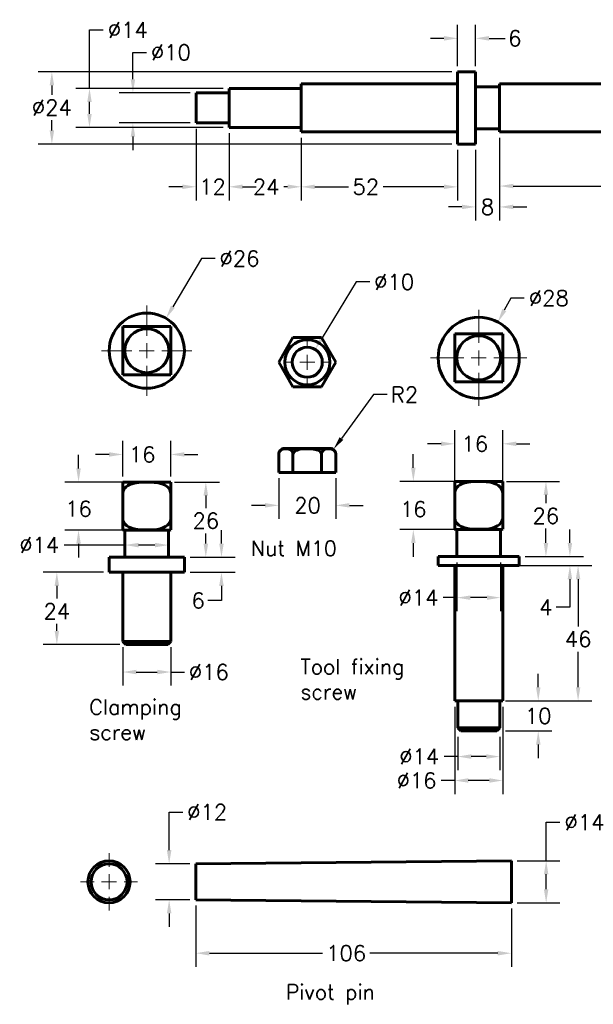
# Model space of a CAD drawing. Header units: inches. Extents: x 66 to 242, y 29 to 193.
# Tile 1 of 2: x 66 to 161, y 29 to 193. Entities that reach past the tile are written whole.
import ezdxf

# ---------------------------------------------------------------- set-up
doc = ezdxf.new("R2010")
doc.units = ezdxf.units.IN
doc.header["$LTSCALE"] = 0.75
doc.linetypes.add('CENTER', pattern=[2, 1.25, -0.25, 0.25, -0.25])
doc.linetypes.add('CENTERX2', pattern=[20.32, 12.7, -2.54, 2.54, -2.54])
for name, color, linetype, lineweight in [('CEN', 7, 'CENTER', 15), ('DIM', 7, 'Continuous', 15), ('OBJ', 7, 'Continuous', 60)]:
    doc.layers.add(name, color=color, linetype=linetype, lineweight=lineweight)
doc.styles.add('ROMANS', font='romans.shx')
doc.styles.get("Standard").update_dxf_attribs({"font": 'romans.shx'})
doc.dimstyles.new('DIM2', dxfattribs={"dimscale": 0, "dimtxt": 0.08, "dimasz": 0.07, "dimexe": 0.07, "dimexo": 0.03, "dimgap": 0.025, "dimtad": 0, "dimtih": 1, "dimtoh": 1, "dimdec": 0, "dimzin": 0, "dimdsep": 46, "dimtxsty": 'ROMANS', "dimcen": 0, "dimadec": 0, "dimazin": 0, "dimtfac": 1, "dimtdec": 0, "dimtofl": 0, "dimtmove": 0, "dimatfit": 3, "dimfxl": 0, "dimtolj": 1, "dimtzin": 0, "dimarcsym": 0})
doc.dimstyles.new('DIM2$3', dxfattribs={"dimscale": 0, "dimtxt": 0.08, "dimasz": 0.07, "dimexe": 0.07, "dimexo": 0.03, "dimgap": 0.025, "dimtad": 0, "dimtih": 1, "dimtoh": 1, "dimdec": 0, "dimzin": 0, "dimdsep": 46, "dimtxsty": 'ROMANS', "dimcen": 0, "dimadec": 0, "dimazin": 0, "dimtfac": 1, "dimtdec": 0, "dimtofl": 0, "dimtmove": 0, "dimatfit": 3, "dimfxl": 0, "dimtolj": 1, "dimtzin": 0, "dimarcsym": 0})
doc.dimstyles.new('DIM2$4', dxfattribs={"dimscale": 0, "dimtxt": 0.08, "dimasz": 0.07, "dimexe": 0.07, "dimexo": 0.03, "dimgap": 0.025, "dimtad": 0, "dimtih": 1, "dimtoh": 1, "dimdec": 0, "dimzin": 0, "dimdsep": 46, "dimtxsty": 'ROMANS', "dimcen": 0, "dimadec": 0, "dimazin": 0, "dimtfac": 1, "dimtdec": 0, "dimtofl": 0, "dimtmove": 0, "dimatfit": 3, "dimfxl": 0, "dimtolj": 1, "dimtzin": 0, "dimarcsym": 0})

# ---------------------------------------------------------------- blocks, each defined once
blk = doc.blocks.new('SW_CENTERMARK5')
at = {"color": 7, "linetype": 'CENTERX2'}
for p, q in [((46.36, 135.9), (46.36, 137.15)), ((43.86, 133.4), (42.61, 133.4)), ((48.86, 133.4), (50.11, 133.4)), ((46.36, 130.9), (46.36, 129.65))]:
    blk.add_line(p, q, dxfattribs=at)
at = {"color": 7, "linetype": 'Continuous'}
for q in [(46.36, 134.65), (45.11, 133.4), (46.36, 132.15), (47.61, 133.4)]:
    blk.add_line((46.36, 133.4), q, dxfattribs=at)
blk = doc.blocks.new('SW_CENTERMARK3')
at = {"color": 7, "linetype": 'CENTERX2'}
for p, q in [((93.06, 138.28), (93.06, 140.53)), ((90.56, 135.78), (88.31, 135.78)), ((95.56, 135.78), (97.81, 135.78)), ((93.06, 133.28), (93.06, 131.03))]:
    blk.add_line(p, q, dxfattribs=at)
at = {"color": 7, "linetype": 'Continuous'}
for q in [(93.06, 137.03), (91.81, 135.78), (93.06, 134.53), (94.31, 135.78)]:
    blk.add_line((93.06, 135.78), q, dxfattribs=at)
blk = doc.blocks.new('SW_CENTERMARK1')
at = {"color": 7, "linetype": 'CENTERX2'}
for p, q in [((69.53, 137.11), (69.53, 142.61)), ((67.03, 134.61), (61.53, 134.61)), ((72.03, 134.61), (77.53, 134.61)), ((69.53, 132.11), (69.53, 126.61))]:
    blk.add_line(p, q, dxfattribs=at)
at = {"color": 7, "linetype": 'Continuous'}
for q in [(69.53, 135.86), (68.28, 134.61), (69.53, 133.36), (70.78, 134.61)]:
    blk.add_line((69.53, 134.61), q, dxfattribs=at)
blk = doc.blocks.new('SW_CENTERMARK0')
at = {"color": 7, "linetype": 'CENTERX2'}
for p, q in [((23.25, 137.11), (23.25, 142.11)), ((20.75, 134.61), (15.75, 134.61)), ((25.75, 134.61), (30.75, 134.61)), ((23.25, 132.11), (23.25, 127.11))]:
    blk.add_line(p, q, dxfattribs=at)
at = {"color": 7, "linetype": 'Continuous'}
for q in [(23.25, 135.86), (22, 134.61), (23.25, 133.36), (24.5, 134.61)]:
    blk.add_line((23.25, 134.61), q, dxfattribs=at)
blk = doc.blocks.new('*D13')
at = {"layer": 'DEFPOINTS', "color": 0}
for p in [(82.76, 89.64), (90.76, 89.64), (90.76, 84.55)]:
    blk.add_point(p, dxfattribs=at)
at = {"layer": 'DIM', "color": 0, "lineweight": -2}
for p, q in [((82.76, 88.67), (82.76, 82.29)), ((90.76, 88.67), (90.76, 82.29)), ((85.02, 84.55), (88.5, 84.55)), ((90.76, 84.55), (93.02, 84.55))]:
    blk.add_line(p, q, dxfattribs=at)
at = {"layer": 'DIM', "color": 0}
for points in [[(85.02, 84.93), (85.02, 84.18), (82.76, 84.55)], [(88.5, 84.93), (88.5, 84.18), (90.76, 84.55)]]:
    blk.add_solid(points, dxfattribs=at)
at = {"layer": 'DIM', "color": 0, "insert": (97.08, 84.55), "char_height": 2.582, "attachment_point": 5, "style": 'ROMANS'}
blk.add_mtext('\\A1;%%c16', dxfattribs=at)
blk = doc.blocks.new('*D14')
at = {"layer": 'DEFPOINTS', "color": 0}
for p in [(90.38, 105.66), (83.13, 103.64), (90.38, 103.64)]:
    blk.add_point(p, dxfattribs=at)
at = {"layer": 'DIM', "color": 0, "lineweight": -2}
for p, q in [((83.13, 104.61), (83.13, 107.92)), ((90.38, 104.61), (90.38, 107.92)), ((83.13, 105.66), (73, 105.66)), ((88.12, 105.66), (85.39, 105.66))]:
    blk.add_line(p, q, dxfattribs=at)
at = {"layer": 'DIM', "color": 0}
for points in [[(85.39, 106.03), (85.39, 105.28), (83.13, 105.66)], [(88.12, 106.03), (88.12, 105.28), (90.38, 105.66)]]:
    blk.add_solid(points, dxfattribs=at)
at = {"layer": 'DIM', "color": 0, "insert": (68.88, 105.66), "char_height": 2.582, "attachment_point": 5, "style": 'ROMANS'}
blk.add_mtext('\\A1;%%c14', dxfattribs=at)
blk = doc.blocks.new('*D15')
at = {"layer": 'DEFPOINTS', "color": 0}
for p in [(90.41, 116.14), (96.58, 116.14), (93.01, 103.64)]:
    blk.add_point(p, dxfattribs=at)
at = {"layer": 'DIM', "color": 0, "lineweight": -2}
for p, q in [((91.38, 116.14), (98.84, 116.14)), ((96.58, 113.88), (96.58, 111.8)), ((96.58, 105.9), (96.58, 107.61)), ((93.97, 103.64), (98.84, 103.64))]:
    blk.add_line(p, q, dxfattribs=at)
at = {"layer": 'DIM', "color": 0}
for points in [[(96.2, 113.88), (96.96, 113.88), (96.58, 116.14)], [(96.2, 105.9), (96.96, 105.9), (96.58, 103.64)]]:
    blk.add_solid(points, dxfattribs=at)
at = {"layer": 'DIM', "color": 0, "insert": (96.58, 109.7), "char_height": 2.582, "attachment_point": 5, "style": 'ROMANS'}
blk.add_mtext('\\A1;26', dxfattribs=at)
blk = doc.blocks.new('*D16')
at = {"layer": 'DEFPOINTS', "color": 0}
for p in [(93.01, 103.64), (93.01, 101.14), (99.18, 101.14)]:
    blk.add_point(p, dxfattribs=at)
at = {"layer": 'DIM', "color": 0, "lineweight": -2}
for p, q in [((99.18, 105.9), (99.18, 108.16)), ((93.97, 103.64), (101.44, 103.64)), ((93.97, 101.14), (101.44, 101.14)), ((99.18, 98.88), (99.18, 96.45)), ((99.18, 96.45), (96.93, 96.45))]:
    blk.add_line(p, q, dxfattribs=at)
at = {"layer": 'DIM', "color": 0}
for points in [[(98.81, 105.9), (99.56, 105.9), (99.18, 103.64)], [(98.81, 98.88), (99.56, 98.88), (99.18, 101.14)]]:
    blk.add_solid(points, dxfattribs=at)
at = {"layer": 'DIM', "color": 0, "insert": (95.32, 96.45), "char_height": 2.582, "attachment_point": 5, "style": 'ROMANS'}
blk.add_mtext('\\A1;6', dxfattribs=at)
blk = doc.blocks.new('*D17')
at = {"layer": 'DEFPOINTS', "color": 0}
for p in [(80.51, 101.14), (71.8, 89.14), (83.26, 89.14)]:
    blk.add_point(p, dxfattribs=at)
at = {"layer": 'DIM', "color": 0, "lineweight": -2}
for p, q in [((79.54, 101.14), (69.54, 101.14)), ((71.8, 98.88), (71.8, 96.75)), ((71.8, 91.4), (71.8, 92.55)), ((82.29, 89.14), (69.54, 89.14))]:
    blk.add_line(p, q, dxfattribs=at)
at = {"layer": 'DIM', "color": 0}
for points in [[(71.42, 98.88), (72.17, 98.88), (71.8, 101.14)], [(71.42, 91.4), (72.17, 91.4), (71.8, 89.14)]]:
    blk.add_solid(points, dxfattribs=at)
at = {"layer": 'DIM', "color": 0, "insert": (71.8, 94.65), "char_height": 2.582, "attachment_point": 5, "style": 'ROMANS'}
blk.add_mtext('\\A1;24', dxfattribs=at)
blk = doc.blocks.new('*D18')
at = {"layer": 'DEFPOINTS', "color": 0}
for p in [(75.41, 116.14), (90.76, 116.14), (90.76, 108.14)]:
    blk.add_point(p, dxfattribs=at)
at = {"layer": 'DIM', "color": 0, "lineweight": -2}
for p, q in [((75.41, 118.4), (75.41, 120.66)), ((89.79, 116.14), (73.15, 116.14)), ((89.79, 108.14), (73.15, 108.14)), ((75.41, 105.88), (75.41, 103.62))]:
    blk.add_line(p, q, dxfattribs=at)
at = {"layer": 'DIM', "color": 0}
for points in [[(75.03, 118.4), (75.78, 118.4), (75.41, 116.14)], [(75.03, 105.88), (75.78, 105.88), (75.41, 108.14)]]:
    blk.add_solid(points, dxfattribs=at)
at = {"layer": 'DIM', "color": 0, "insert": (75.41, 111.69), "char_height": 2.582, "attachment_point": 5, "style": 'ROMANS'}
blk.add_mtext('\\A1;16', dxfattribs=at)
blk = doc.blocks.new('*D19')
at = {"layer": 'DEFPOINTS', "color": 0}
for p in [(90.76, 120.72), (82.76, 116.11), (90.76, 116.11)]:
    blk.add_point(p, dxfattribs=at)
at = {"layer": 'DIM', "color": 0, "lineweight": -2}
for p, q in [((82.76, 117.08), (82.76, 122.98)), ((90.76, 117.08), (90.76, 122.98)), ((80.5, 120.72), (78.24, 120.72)), ((93.02, 120.72), (95.27, 120.72))]:
    blk.add_line(p, q, dxfattribs=at)
at = {"layer": 'DIM', "color": 0}
for points in [[(80.5, 121.1), (80.5, 120.35), (82.76, 120.72)], [(93.02, 121.1), (93.02, 120.35), (90.76, 120.72)]]:
    blk.add_solid(points, dxfattribs=at)
at = {"layer": 'DIM', "color": 0, "insert": (86, 120.72), "char_height": 2.582, "attachment_point": 5, "style": 'ROMANS'}
blk.add_mtext('\\A1;16', dxfattribs=at)
blk = doc.blocks.new('*D29')
at = {"layer": 'DEFPOINTS', "color": 0}
for p in [(117.8, 121.55), (117.21, 120.74)]:
    blk.add_point(p, dxfattribs=at)
at = {"layer": 'DIM', "color": 0, "lineweight": -2}
for p, q in [((124.48, 130.67), (119.13, 123.37)), ((126.74, 130.67), (124.48, 130.67))]:
    blk.add_line(p, q, dxfattribs=at)
at = {"layer": 'DIM', "color": 0}
blk.add_solid([(118.83, 123.59), (119.44, 123.15), (117.8, 121.55)], dxfattribs=at)
at = {"layer": 'DIM', "color": 0, "insert": (129.64, 130.67), "char_height": 2.582, "attachment_point": 5, "style": 'ROMANS'}
blk.add_mtext('\\A1;R2', dxfattribs=at)
blk = doc.blocks.new('*D30')
at = {"layer": 'DEFPOINTS', "color": 0}
for p in [(108.71, 117.74), (118.21, 117.74), (108.71, 112.26)]:
    blk.add_point(p, dxfattribs=at)
at = {"layer": 'DIM', "color": 0, "lineweight": -2}
for p, q in [((108.71, 116.77), (108.71, 110)), ((118.21, 116.77), (118.21, 110)), ((106.45, 112.26), (104.19, 112.26)), ((120.47, 112.26), (122.73, 112.26))]:
    blk.add_line(p, q, dxfattribs=at)
at = {"layer": 'DIM', "color": 0}
for points in [[(106.45, 112.64), (106.45, 111.89), (108.71, 112.26)], [(120.47, 112.64), (120.47, 111.89), (118.21, 112.26)]]:
    blk.add_solid(points, dxfattribs=at)
at = {"layer": 'DIM', "color": 0, "insert": (113.52, 112.26), "char_height": 2.582, "attachment_point": 5, "style": 'ROMANS'}
blk.add_mtext('\\A1;20', dxfattribs=at)
blk = doc.blocks.new('*D31')
at = {"layer": 'DEFPOINTS', "color": 0}
for p in [(90.48, 52.68), (94.91, 52.68), (94.91, 46.68)]:
    blk.add_point(p, dxfattribs=at)
at = {"layer": 'DIM', "color": 0, "lineweight": -2}
for p, q in [((90.48, 54.94), (90.48, 61.27)), ((90.48, 61.27), (92.74, 61.27)), ((93.94, 52.68), (88.22, 52.68)), ((93.94, 46.68), (88.22, 46.68)), ((90.48, 44.43), (90.48, 42.17))]:
    blk.add_line(p, q, dxfattribs=at)
at = {"layer": 'DIM', "color": 0}
for points in [[(90.1, 54.94), (90.86, 54.94), (90.48, 52.68)], [(90.1, 44.43), (90.86, 44.43), (90.48, 46.68)]]:
    blk.add_solid(points, dxfattribs=at)
at = {"layer": 'DIM', "color": 0, "insert": (96.8, 61.27), "char_height": 2.582, "attachment_point": 5, "style": 'ROMANS'}
blk.add_mtext('\\A1;%%c12', dxfattribs=at)
blk = doc.blocks.new('*D32')
at = {"layer": 'DEFPOINTS', "color": 0}
for p in [(147.41, 53.18), (153.2, 53.18), (147.41, 46.18)]:
    blk.add_point(p, dxfattribs=at)
at = {"layer": 'DIM', "color": 0, "lineweight": -2}
for p, q in [((153.2, 53.18), (153.2, 59.57)), ((153.2, 59.57), (155.45, 59.57)), ((148.38, 53.18), (155.45, 53.18)), ((153.2, 48.44), (153.2, 50.93)), ((148.38, 46.18), (155.45, 46.18))]:
    blk.add_line(p, q, dxfattribs=at)
at = {"layer": 'DIM', "color": 0}
for points in [[(152.82, 50.93), (153.57, 50.93), (153.2, 53.18)], [(152.82, 48.44), (153.57, 48.44), (153.2, 46.18)]]:
    blk.add_solid(points, dxfattribs=at)
at = {"layer": 'DIM', "color": 0, "insert": (159.58, 59.57), "char_height": 2.582, "attachment_point": 5, "style": 'ROMANS'}
blk.add_mtext('\\A1;%%c14', dxfattribs=at)
blk = doc.blocks.new('*D33')
at = {"layer": 'DEFPOINTS', "color": 0}
for p in [(94.91, 46.68), (147.41, 46.18), (147.41, 37.81)]:
    blk.add_point(p, dxfattribs=at)
at = {"layer": 'DIM', "color": 0, "lineweight": -2}
for p, q in [((94.91, 45.72), (94.91, 35.55)), ((147.41, 45.22), (147.41, 35.55)), ((97.17, 37.81), (115.98, 37.81)), ((145.15, 37.81), (123.86, 37.81))]:
    blk.add_line(p, q, dxfattribs=at)
at = {"layer": 'DIM', "color": 0}
for points in [[(97.17, 38.18), (97.17, 37.43), (94.91, 37.81)], [(145.15, 38.18), (145.15, 37.43), (147.41, 37.81)]]:
    blk.add_solid(points, dxfattribs=at)
at = {"layer": 'DIM', "color": 0, "insert": (119.92, 37.81), "char_height": 2.582, "attachment_point": 5, "style": 'ROMANS'}
blk.add_mtext('\\A1;106', dxfattribs=at)
blk = doc.blocks.new('*D34')
at = {"layer": 'DEFPOINTS', "color": 0}
for p in [(77.23, 181.58), (100.45, 181.58), (100.45, 175.08)]:
    blk.add_point(p, dxfattribs=at)
at = {"layer": 'DIM', "color": 0, "lineweight": -2}
for p, q in [((77.23, 181.58), (77.23, 191.3)), ((77.23, 191.3), (79.49, 191.3)), ((99.48, 181.58), (74.97, 181.58)), ((77.23, 177.34), (77.23, 179.33)), ((99.48, 175.08), (74.97, 175.08))]:
    blk.add_line(p, q, dxfattribs=at)
at = {"layer": 'DIM', "color": 0}
for points in [[(76.85, 179.33), (77.6, 179.33), (77.23, 181.58)], [(76.85, 177.34), (77.6, 177.34), (77.23, 175.08)]]:
    blk.add_solid(points, dxfattribs=at)
at = {"layer": 'DIM', "color": 0, "insert": (83.61, 191.3), "char_height": 2.582, "attachment_point": 5, "style": 'ROMANS'}
blk.add_mtext('\\A1;%%c14', dxfattribs=at)
blk = doc.blocks.new('*D35')
at = {"layer": 'DEFPOINTS', "color": 0}
for p in [(84.45, 180.83), (94.95, 180.83), (94.95, 175.83)]:
    blk.add_point(p, dxfattribs=at)
at = {"layer": 'DIM', "color": 0, "lineweight": -2}
for p, q in [((84.45, 183.09), (84.45, 187.56)), ((84.45, 187.56), (86.71, 187.56)), ((93.98, 180.83), (82.19, 180.83)), ((93.98, 175.83), (82.19, 175.83)), ((84.45, 173.58), (84.45, 171.32))]:
    blk.add_line(p, q, dxfattribs=at)
at = {"layer": 'DIM', "color": 0}
for points in [[(84.08, 183.09), (84.83, 183.09), (84.45, 180.83)], [(84.08, 173.58), (84.83, 173.58), (84.45, 175.83)]]:
    blk.add_solid(points, dxfattribs=at)
at = {"layer": 'DIM', "color": 0, "insert": (90.78, 187.56), "char_height": 2.582, "attachment_point": 5, "style": 'ROMANS'}
blk.add_mtext('\\A1;%%c10', dxfattribs=at)
blk = doc.blocks.new('*D36')
at = {"layer": 'DEFPOINTS', "color": 0}
for p in [(70.97, 184.33), (138.45, 184.33), (138.45, 172.33)]:
    blk.add_point(p, dxfattribs=at)
at = {"layer": 'DIM', "color": 0, "lineweight": -2}
for p, q in [((137.48, 184.33), (68.71, 184.33)), ((70.97, 182.08), (70.97, 180.48)), ((70.97, 174.59), (70.97, 176.29)), ((137.48, 172.33), (68.71, 172.33))]:
    blk.add_line(p, q, dxfattribs=at)
at = {"layer": 'DIM', "color": 0}
for points in [[(70.6, 182.08), (71.35, 182.08), (70.97, 184.33)], [(70.6, 174.59), (71.35, 174.59), (70.97, 172.33)]]:
    blk.add_solid(points, dxfattribs=at)
at = {"layer": 'DIM', "color": 0, "insert": (70.97, 178.39), "char_height": 2.582, "attachment_point": 5, "style": 'ROMANS'}
blk.add_mtext('\\A1;%%c24', dxfattribs=at)
blk = doc.blocks.new('*D39')
at = {"layer": 'DEFPOINTS', "color": 0}
for p in [(145.45, 174.33), (141.45, 172.33), (145.45, 161.87)]:
    blk.add_point(p, dxfattribs=at)
at = {"layer": 'DIM', "color": 0, "lineweight": -2}
for p, q in [((145.45, 173.37), (145.45, 159.61)), ((141.45, 171.37), (141.45, 159.61)), ((139.19, 161.87), (136.93, 161.87)), ((147.71, 161.87), (149.96, 161.87))]:
    blk.add_line(p, q, dxfattribs=at)
at = {"layer": 'DIM', "color": 0}
for points in [[(139.19, 162.25), (139.19, 161.5), (141.45, 161.87)], [(147.71, 162.25), (147.71, 161.5), (145.45, 161.87)]]:
    blk.add_solid(points, dxfattribs=at)
at = {"layer": 'DIM', "color": 0, "insert": (143.45, 161.87), "char_height": 2.582, "attachment_point": 5, "style": 'ROMANS'}
blk.add_mtext('\\A1;8', dxfattribs=at)
blk = doc.blocks.new('*D41')
at = {"layer": 'DEFPOINTS', "color": 0}
for p in [(145.45, 174.33), (215.45, 174.33), (215.45, 165.34)]:
    blk.add_point(p, dxfattribs=at)
at = {"layer": 'DIM', "color": 0, "lineweight": -2}
for p, q in [((145.45, 173.37), (145.45, 163.08)), ((215.45, 173.37), (215.45, 163.08)), ((147.71, 165.34), (172.93, 165.34)), ((213.19, 165.34), (180.82, 165.34))]:
    blk.add_line(p, q, dxfattribs=at)
at = {"layer": 'DIM', "color": 0}
for points in [[(147.71, 165.72), (147.71, 164.97), (145.45, 165.34)], [(213.19, 165.72), (213.19, 164.97), (215.45, 165.34)]]:
    blk.add_solid(points, dxfattribs=at)
at = {"layer": 'DIM', "color": 0, "insert": (176.87, 165.34), "char_height": 2.582, "attachment_point": 5, "style": 'ROMANS'}
blk.add_mtext('\\A1;140', dxfattribs=at)
blk = doc.blocks.new('*D42')
at = {"layer": 'DEFPOINTS', "color": 0}
for p in [(141.45, 189.9), (138.45, 184.33), (141.45, 184.33)]:
    blk.add_point(p, dxfattribs=at)
at = {"layer": 'DIM', "color": 0, "lineweight": -2}
for p, q in [((138.45, 185.3), (138.45, 192.16)), ((141.45, 185.3), (141.45, 192.16)), ((136.19, 189.9), (133.93, 189.9)), ((143.71, 189.9), (146.39, 189.9))]:
    blk.add_line(p, q, dxfattribs=at)
at = {"layer": 'DIM', "color": 0}
for points in [[(136.19, 190.28), (136.19, 189.52), (138.45, 189.9)], [(143.71, 190.28), (143.71, 189.52), (141.45, 189.9)]]:
    blk.add_solid(points, dxfattribs=at)
at = {"layer": 'DIM', "color": 0, "insert": (148, 189.9), "char_height": 2.582, "attachment_point": 5, "style": 'ROMANS'}
blk.add_mtext('\\A1;6', dxfattribs=at)
blk = doc.blocks.new('*D43')
at = {"layer": 'DEFPOINTS', "color": 0}
for p in [(112.45, 174.33), (138.45, 172.33), (138.45, 165.21)]:
    blk.add_point(p, dxfattribs=at)
at = {"layer": 'DIM', "color": 0, "lineweight": -2}
for p, q in [((112.45, 173.37), (112.45, 162.96)), ((138.45, 171.37), (138.45, 162.96)), ((114.71, 165.21), (120.29, 165.21)), ((136.19, 165.21), (126.08, 165.21))]:
    blk.add_line(p, q, dxfattribs=at)
at = {"layer": 'DIM', "color": 0}
for points in [[(114.71, 165.59), (114.71, 164.84), (112.45, 165.21)], [(136.19, 165.59), (136.19, 164.84), (138.45, 165.21)]]:
    blk.add_solid(points, dxfattribs=at)
at = {"layer": 'DIM', "color": 0, "insert": (123.18, 165.21), "char_height": 2.582, "attachment_point": 5, "style": 'ROMANS'}
blk.add_mtext('\\A1;52', dxfattribs=at)
blk = doc.blocks.new('*D44')
at = {"layer": 'DEFPOINTS', "color": 0}
for p in [(100.45, 175.08), (112.45, 174.33), (112.45, 165.22)]:
    blk.add_point(p, dxfattribs=at)
at = {"layer": 'DIM', "color": 0, "lineweight": -2}
for p, q in [((100.45, 174.12), (100.45, 162.96)), ((112.45, 173.37), (112.45, 162.96)), ((102.71, 165.22), (103.66, 165.22)), ((110.19, 165.22), (109.58, 165.22))]:
    blk.add_line(p, q, dxfattribs=at)
at = {"layer": 'DIM', "color": 0}
for points in [[(102.71, 165.6), (102.71, 164.85), (100.45, 165.22)], [(110.19, 165.6), (110.19, 164.85), (112.45, 165.22)]]:
    blk.add_solid(points, dxfattribs=at)
at = {"layer": 'DIM', "color": 0, "insert": (106.62, 165.22), "char_height": 2.582, "attachment_point": 5, "style": 'ROMANS'}
blk.add_mtext('\\A1;24', dxfattribs=at)
blk = doc.blocks.new('*D45')
at = {"layer": 'DEFPOINTS', "color": 0}
for p in [(94.95, 175.83), (100.45, 175.08), (100.45, 165.22)]:
    blk.add_point(p, dxfattribs=at)
at = {"layer": 'DIM', "color": 0, "lineweight": -2}
for p, q in [((94.95, 174.87), (94.95, 162.96)), ((100.45, 174.12), (100.45, 162.96)), ((92.69, 165.22), (90.43, 165.22)), ((102.71, 165.22), (104.96, 165.22))]:
    blk.add_line(p, q, dxfattribs=at)
at = {"layer": 'DIM', "color": 0}
for points in [[(92.69, 165.6), (92.69, 164.85), (94.95, 165.22)], [(102.71, 165.6), (102.71, 164.85), (100.45, 165.22)]]:
    blk.add_solid(points, dxfattribs=at)
at = {"layer": 'DIM', "color": 0, "insert": (97.7, 165.22), "char_height": 2.582, "attachment_point": 5, "style": 'ROMANS'}
blk.add_mtext('\\A1;12', dxfattribs=at)
blk = doc.blocks.new('*D48')
at = {"layer": 'DEFPOINTS', "color": 0}
for p in [(138.48, 74.75), (145.48, 74.75), (145.48, 70.5)]:
    blk.add_point(p, dxfattribs=at)
at = {"layer": 'DIM', "color": 0, "lineweight": -2}
for p, q in [((138.48, 73.78), (138.48, 68.24)), ((145.48, 73.78), (145.48, 68.24)), ((138.48, 70.5), (136.22, 70.5)), ((143.22, 70.5), (140.74, 70.5))]:
    blk.add_line(p, q, dxfattribs=at)
at = {"layer": 'DIM', "color": 0}
for points in [[(140.74, 70.88), (140.74, 70.12), (138.48, 70.5)], [(143.22, 70.88), (143.22, 70.12), (145.48, 70.5)]]:
    blk.add_solid(points, dxfattribs=at)
at = {"layer": 'DIM', "color": 0, "insert": (132.09, 70.5), "char_height": 2.582, "attachment_point": 5, "style": 'ROMANS'}
blk.add_mtext('\\A1;%%c14', dxfattribs=at)
blk = doc.blocks.new('*D49')
at = {"layer": 'DEFPOINTS', "color": 0}
for p in [(145.48, 79.75), (145.48, 74.75), (151.88, 74.75)]:
    blk.add_point(p, dxfattribs=at)
at = {"layer": 'DIM', "color": 0, "lineweight": -2}
for p, q in [((151.88, 82.01), (151.88, 84.27)), ((146.45, 79.75), (154.14, 79.75)), ((146.45, 74.75), (154.14, 74.75)), ((151.88, 72.49), (151.88, 70.23))]:
    blk.add_line(p, q, dxfattribs=at)
at = {"layer": 'DIM', "color": 0}
for points in [[(151.51, 82.01), (152.26, 82.01), (151.88, 79.75)], [(151.51, 72.49), (152.26, 72.49), (151.88, 74.75)]]:
    blk.add_solid(points, dxfattribs=at)
at = {"layer": 'DIM', "color": 0, "insert": (151.88, 77.25), "char_height": 2.582, "attachment_point": 5, "style": 'ROMANS'}
blk.add_mtext('\\A1;10', dxfattribs=at)
blk = doc.blocks.new('*D50')
at = {"layer": 'DEFPOINTS', "color": 0}
for p in [(137.98, 79.75), (145.98, 79.75), (145.98, 66.52)]:
    blk.add_point(p, dxfattribs=at)
at = {"layer": 'DIM', "color": 0, "lineweight": -2}
for p, q in [((137.98, 78.78), (137.98, 64.27)), ((145.98, 78.78), (145.98, 64.27)), ((137.98, 66.52), (135.72, 66.52)), ((143.72, 66.52), (140.24, 66.52))]:
    blk.add_line(p, q, dxfattribs=at)
at = {"layer": 'DIM', "color": 0}
for points in [[(140.24, 66.9), (140.24, 66.15), (137.98, 66.52)], [(143.72, 66.9), (143.72, 66.15), (145.98, 66.52)]]:
    blk.add_solid(points, dxfattribs=at)
at = {"layer": 'DIM', "color": 0, "insert": (131.65, 66.52), "char_height": 2.582, "attachment_point": 5, "style": 'ROMANS'}
blk.add_mtext('\\A1;%%c16', dxfattribs=at)
blk = doc.blocks.new('*D51')
at = {"layer": 'DEFPOINTS', "color": 0}
for p in [(138.35, 103.75), (145.6, 103.75), (145.6, 96.92)]:
    blk.add_point(p, dxfattribs=at)
at = {"layer": 'DIM', "color": 0, "lineweight": -2}
for p, q in [((138.35, 102.78), (138.35, 94.66)), ((145.6, 102.78), (145.6, 94.66)), ((138.35, 96.92), (136.09, 96.92)), ((143.34, 96.92), (140.61, 96.92))]:
    blk.add_line(p, q, dxfattribs=at)
at = {"layer": 'DIM', "color": 0}
for points in [[(140.61, 97.29), (140.61, 96.54), (138.35, 96.92)], [(143.34, 97.29), (143.34, 96.54), (145.6, 96.92)]]:
    blk.add_solid(points, dxfattribs=at)
at = {"layer": 'DIM', "color": 0, "insert": (131.97, 96.92), "char_height": 2.582, "attachment_point": 5, "style": 'ROMANS'}
blk.add_mtext('\\A1;%%c14', dxfattribs=at)
blk = doc.blocks.new('*D52')
at = {"layer": 'DEFPOINTS', "color": 0}
for p in [(145.63, 116.25), (153.16, 116.25), (148.73, 103.75)]:
    blk.add_point(p, dxfattribs=at)
at = {"layer": 'DIM', "color": 0, "lineweight": -2}
for p, q in [((146.6, 116.25), (155.42, 116.25)), ((153.16, 113.99), (153.16, 112.6)), ((153.16, 106.01), (153.16, 108.41)), ((149.7, 103.75), (155.42, 103.75))]:
    blk.add_line(p, q, dxfattribs=at)
at = {"layer": 'DIM', "color": 0}
for points in [[(152.78, 113.99), (153.54, 113.99), (153.16, 116.25)], [(152.78, 106.01), (153.54, 106.01), (153.16, 103.75)]]:
    blk.add_solid(points, dxfattribs=at)
at = {"layer": 'DIM', "color": 0, "insert": (153.16, 110.5), "char_height": 2.582, "attachment_point": 5, "style": 'ROMANS'}
blk.add_mtext('\\A1;26', dxfattribs=at)
blk = doc.blocks.new('*D53')
at = {"layer": 'DEFPOINTS', "color": 0}
for p in [(148.73, 103.75), (148.73, 102.25), (157.15, 102.25)]:
    blk.add_point(p, dxfattribs=at)
at = {"layer": 'DIM', "color": 0, "lineweight": -2}
for p, q in [((157.15, 106.01), (157.15, 108.27)), ((149.7, 103.75), (159.41, 103.75)), ((149.7, 102.25), (159.41, 102.25)), ((157.15, 99.99), (157.15, 95.31)), ((157.15, 95.31), (154.89, 95.31))]:
    blk.add_line(p, q, dxfattribs=at)
at = {"layer": 'DIM', "color": 0}
for points in [[(156.77, 106.01), (157.53, 106.01), (157.15, 103.75)], [(156.77, 99.99), (157.53, 99.99), (157.15, 102.25)]]:
    blk.add_solid(points, dxfattribs=at)
at = {"layer": 'DIM', "color": 0, "insert": (153.16, 95.31), "char_height": 2.582, "attachment_point": 5, "style": 'ROMANS'}
blk.add_mtext('\\A1;4', dxfattribs=at)
blk = doc.blocks.new('*D54')
at = {"layer": 'DEFPOINTS', "color": 0}
for p in [(145.98, 102.25), (145.98, 79.75), (158.51, 79.75)]:
    blk.add_point(p, dxfattribs=at)
at = {"layer": 'DIM', "color": 0, "lineweight": -2}
for p, q in [((146.95, 102.25), (160.77, 102.25)), ((158.51, 99.99), (158.51, 92.13)), ((158.51, 82.01), (158.51, 87.93)), ((146.95, 79.75), (160.77, 79.75))]:
    blk.add_line(p, q, dxfattribs=at)
at = {"layer": 'DIM', "color": 0}
for points in [[(158.13, 99.99), (158.88, 99.99), (158.51, 102.25)], [(158.13, 82.01), (158.88, 82.01), (158.51, 79.75)]]:
    blk.add_solid(points, dxfattribs=at)
at = {"layer": 'DIM', "color": 0, "insert": (158.51, 90.03), "char_height": 2.582, "attachment_point": 5, "style": 'ROMANS'}
blk.add_mtext('\\A1;46', dxfattribs=at)
blk = doc.blocks.new('*D55')
at = {"layer": 'DEFPOINTS', "color": 0}
for p in [(131.1, 116.25), (145.98, 116.25), (145.98, 108.25)]:
    blk.add_point(p, dxfattribs=at)
at = {"layer": 'DIM', "color": 0, "lineweight": -2}
for p, q in [((131.1, 118.51), (131.1, 120.77)), ((145.01, 116.25), (128.85, 116.25)), ((145.01, 108.25), (128.85, 108.25)), ((131.1, 105.99), (131.1, 103.73))]:
    blk.add_line(p, q, dxfattribs=at)
at = {"layer": 'DIM', "color": 0}
for points in [[(130.73, 118.51), (131.48, 118.51), (131.1, 116.25)], [(130.73, 105.99), (131.48, 105.99), (131.1, 108.25)]]:
    blk.add_solid(points, dxfattribs=at)
at = {"layer": 'DIM', "color": 0, "insert": (131.1, 111.62), "char_height": 2.582, "attachment_point": 5, "style": 'ROMANS'}
blk.add_mtext('\\A1;16', dxfattribs=at)
blk = doc.blocks.new('*D56')
at = {"layer": 'DEFPOINTS', "color": 0}
for p in [(145.98, 122.49), (137.98, 108.25), (145.98, 108.25)]:
    blk.add_point(p, dxfattribs=at)
at = {"layer": 'DIM', "color": 0, "lineweight": -2}
for p, q in [((137.98, 109.22), (137.98, 124.75)), ((145.98, 109.22), (145.98, 124.75)), ((135.72, 122.49), (133.46, 122.49)), ((148.24, 122.49), (150.5, 122.49))]:
    blk.add_line(p, q, dxfattribs=at)
at = {"layer": 'DIM', "color": 0}
for points in [[(135.72, 122.87), (135.72, 122.12), (137.98, 122.49)], [(148.24, 122.87), (148.24, 122.12), (145.98, 122.49)]]:
    blk.add_solid(points, dxfattribs=at)
at = {"layer": 'DIM', "color": 0, "insert": (141.33, 122.49), "char_height": 2.582, "attachment_point": 5, "style": 'ROMANS'}
blk.add_mtext('\\A1;16', dxfattribs=at)
blk = doc.blocks.new('*D57')
at = {"layer": 'DEFPOINTS', "color": 0}
for p in [(89.95, 143.34), (83.56, 132.6)]:
    blk.add_point(p, dxfattribs=at)
at = {"layer": 'DIM', "color": 0, "lineweight": -2}
for p, q in [((95.86, 153.28), (91.11, 145.28)), ((98.12, 153.28), (95.86, 153.28))]:
    blk.add_line(p, q, dxfattribs=at)
at = {"layer": 'DIM', "color": 0}
blk.add_solid([(90.78, 145.48), (91.43, 145.09), (89.95, 143.34)], dxfattribs=at)
at = {"layer": 'DIM', "color": 0, "insert": (102.18, 153.28), "char_height": 2.582, "attachment_point": 5, "style": 'ROMANS'}
blk.add_mtext('\\A1;%%c26', dxfattribs=at)
blk = doc.blocks.new('*D59')
at = {"layer": 'DEFPOINTS', "color": 0}
for p in [(145.17, 142.73), (138.79, 130.83)]:
    blk.add_point(p, dxfattribs=at)
at = {"layer": 'DIM', "color": 0, "lineweight": -2}
for p, q in [((147.3, 146.71), (146.23, 144.72)), ((149.56, 146.71), (147.3, 146.71))]:
    blk.add_line(p, q, dxfattribs=at)
at = {"layer": 'DIM', "color": 0}
blk.add_solid([(145.9, 144.9), (146.57, 144.54), (145.17, 142.73)], dxfattribs=at)
at = {"layer": 'DIM', "color": 0, "insert": (153.63, 146.71), "char_height": 2.582, "attachment_point": 5, "style": 'ROMANS'}
blk.add_mtext('\\A1;%%c28', dxfattribs=at)
blk = doc.blocks.new('*D60')
at = {"layer": 'DEFPOINTS', "color": 0}
for p in [(114.76, 138.19), (112.16, 133.91)]:
    blk.add_point(p, dxfattribs=at)
at = {"layer": 'DIM', "color": 0, "lineweight": -2}
for p, q in [((121.58, 149.4), (115.93, 140.12)), ((123.84, 149.4), (121.58, 149.4))]:
    blk.add_line(p, q, dxfattribs=at)
at = {"layer": 'DIM', "color": 0}
blk.add_solid([(115.61, 140.31), (116.25, 139.92), (114.76, 138.19)], dxfattribs=at)
at = {"layer": 'DIM', "color": 0, "insert": (127.9, 149.4), "char_height": 2.582, "attachment_point": 5, "style": 'ROMANS'}
blk.add_mtext('\\A1;%%c10', dxfattribs=at)

msp = doc.modelspace()

# ---------------------------------------------------------------- linework, layer by layer
at = {"layer": 'OBJ'}
for p, q in [((138.45, 178.33), (138.45, 184.33)), ((141.45, 184.33), (138.45, 184.33)), ((141.45, 178.33), (141.45, 184.33)), ((112.45, 178.33), (112.45, 182.33)), ((138.45, 182.33), (112.45, 182.33)), ((145.45, 181.83), (141.45, 181.83)), ((215.45, 182.33), (145.45, 182.33)), ((145.45, 182.33), (145.45, 174.33)), ((94.95, 178.33), (94.95, 180.83)), ((100.45, 180.83), (94.95, 180.83)), ((100.45, 178.33), (100.45, 181.58)), ((112.45, 181.58), (100.45, 181.58)), ((94.95, 175.83), (94.95, 178.33)), ((100.45, 175.08), (100.45, 178.33)), ((112.45, 174.33), (112.45, 178.33)), ((138.45, 172.33), (138.45, 178.33)), ((141.45, 172.33), (141.45, 178.33)), ((94.95, 175.83), (100.45, 175.83)), ((100.45, 175.08), (112.45, 175.08)), ((112.45, 174.33), (138.45, 174.33)), ((141.45, 174.83), (145.45, 174.83)), ((145.45, 174.33), (215.45, 174.33)), ((138.45, 172.33), (141.45, 172.33)), ((82.76, 141.97), (90.76, 141.97)), ((90.76, 141.97), (90.76, 133.97)), ((137.98, 140.78), (145.98, 140.78)), ((145.98, 140.78), (145.98, 132.78)), ((108.71, 136.05), (111.08, 140.16)), ((111.08, 140.16), (115.83, 140.16)), ((115.83, 140.16), (118.21, 136.05)), ((111.08, 131.94), (108.71, 136.05)), ((118.21, 136.05), (115.83, 131.94)), ((90.76, 133.97), (82.76, 133.97)), ((145.98, 132.78), (137.98, 132.78)), ((115.83, 131.94), (111.08, 131.94)), ((117.21, 121.74), (109.71, 121.74)), ((108.71, 120.74), (108.71, 117.74)), ((111.08, 120.74), (111.08, 117.74)), ((115.83, 120.74), (115.83, 117.74)), ((118.21, 120.74), (118.21, 117.74)), ((108.71, 117.74), (111.08, 117.74)), ((111.08, 117.74), (115.83, 117.74)), ((115.83, 117.74), (118.21, 117.74)), ((145.63, 116.25), (138.32, 116.25)), ((145.98, 116.22), (145.98, 114.25)), ((90.41, 116.14), (83.1, 116.14)), ((90.76, 116.11), (90.76, 114.14)), ((82.76, 114.14), (82.76, 110.14)), ((90.76, 114.14), (90.76, 110.14)), ((137.98, 114.25), (137.98, 110.25)), ((145.98, 114.25), (145.98, 110.25)), ((82.76, 108.17), (82.76, 110.14)), ((90.76, 110.14), (90.76, 108.17)), ((137.98, 108.28), (137.98, 110.25)), ((145.98, 110.25), (145.98, 108.28)), ((90.41, 108.14), (83.1, 108.14)), ((83.13, 108.14), (83.13, 103.64)), ((90.38, 103.64), (90.38, 108.14)), ((145.63, 108.25), (138.32, 108.25)), ((138.35, 108.25), (138.35, 103.75)), ((145.6, 103.75), (145.6, 108.25)), ((80.51, 103.64), (86.76, 103.64)), ((80.51, 103.64), (80.51, 101.14)), ((86.76, 103.64), (93.01, 103.64)), ((93.01, 101.14), (93.01, 103.64)), ((135.23, 103.75), (141.98, 103.75)), ((135.23, 103.75), (135.23, 102.25)), ((141.98, 103.75), (148.73, 103.75)), ((148.73, 102.25), (148.73, 103.75)), ((135.23, 102.25), (141.98, 102.25)), ((137.98, 102.25), (137.98, 79.75)), ((141.98, 102.25), (148.73, 102.25)), ((145.98, 79.75), (145.98, 102.25)), ((80.51, 101.14), (86.76, 101.14)), ((82.76, 101.14), (82.76, 89.64)), ((86.76, 101.14), (93.01, 101.14)), ((90.76, 89.64), (90.76, 101.14)), ((82.76, 89.64), (86.76, 89.64)), ((82.76, 89.64), (83.26, 89.14)), ((86.76, 89.14), (83.26, 89.14)), ((86.76, 89.64), (90.76, 89.64)), ((90.26, 89.14), (86.76, 89.14)), ((90.26, 89.14), (90.76, 89.64)), ((137.98, 79.75), (141.98, 79.75)), ((138.48, 79.75), (138.48, 75.25)), ((141.98, 79.75), (145.98, 79.75)), ((145.48, 75.25), (145.48, 79.75)), ((138.48, 75.25), (141.98, 75.25)), ((138.48, 75.25), (138.98, 74.75)), ((141.98, 74.75), (138.98, 74.75)), ((141.98, 75.25), (145.48, 75.25)), ((144.98, 74.75), (141.98, 74.75)), ((144.98, 74.75), (145.48, 75.25)), ((147.41, 53.18), (94.91, 52.68)), ((94.91, 46.68), (94.91, 52.68)), ((147.41, 49.68), (147.41, 53.18)), ((147.41, 46.18), (147.41, 49.68)), ((94.91, 46.68), (147.41, 46.18))]:
    msp.add_line(p, q, dxfattribs=at)
at = {"layer": 'OBJ', "flags": 128}
for points in [[(82.76, 133.97), (82.76, 133.97), (82.76, 133.99), (82.76, 134.06), (82.76, 134.16), (82.76, 134.29), (82.76, 134.47), (82.76, 134.67), (82.76, 135.05), (82.76, 135.45), (82.76, 136.09), (82.76, 136.74), (82.76, 137.4), (82.76, 137.97), (82.76, 138.85), (82.76, 139.72), (82.76, 140.25), (82.76, 140.77), (82.76, 141.1), (82.76, 141.4), (82.76, 141.6), (82.76, 141.77), (82.76, 141.89), (82.76, 141.96), (82.76, 141.97)], [(137.98, 132.78), (137.98, 132.78), (137.98, 132.87), (137.98, 133.1), (137.98, 133.48), (137.98, 133.86), (137.98, 134.26), (137.98, 134.89), (137.98, 135.55), (137.98, 136.2), (137.98, 136.78), (137.98, 137.65), (137.98, 138.53), (137.98, 139.06), (137.98, 139.58), (137.98, 139.91), (137.98, 140.21), (137.98, 140.41), (137.98, 140.58), (137.98, 140.7), (137.98, 140.77), (137.98, 140.78)], [(111.08, 120.74), (111.08, 120.83), (111.07, 120.91), (111.05, 120.99), (111.03, 121.07), (110.98, 121.17), (110.93, 121.27), (110.82, 121.39), (110.71, 121.48), (110.55, 121.56), (110.39, 121.62), (110.22, 121.65), (110.05, 121.67), (109.83, 121.67), (109.61, 121.65), (109.46, 121.63), (109.31, 121.59), (109.17, 121.53), (109.05, 121.46), (108.95, 121.37), (108.87, 121.28), (108.81, 121.17), (108.77, 121.08), (108.74, 120.99), (108.72, 120.91), (108.71, 120.82), (108.71, 120.74)], [(115.83, 120.74), (115.82, 120.85), (115.79, 120.93), (115.76, 121.01), (115.69, 121.11), (115.6, 121.2), (115.44, 121.32), (115.26, 121.41), (115.02, 121.5), (114.77, 121.56), (114.51, 121.61), (113.99, 121.66), (113.46, 121.67), (113.04, 121.66), (112.63, 121.64), (112.22, 121.58), (112, 121.53), (111.78, 121.46), (111.57, 121.37), (111.38, 121.25), (111.29, 121.17), (111.21, 121.09), (111.15, 120.99), (111.1, 120.88), (111.08, 120.74)], [(118.21, 120.74), (118.2, 120.83), (118.19, 120.91), (118.17, 120.99), (118.15, 121.07), (118.1, 121.17), (118.05, 121.27), (117.95, 121.39), (117.84, 121.48), (117.68, 121.56), (117.51, 121.62), (117.34, 121.65), (117.18, 121.67), (116.96, 121.67), (116.74, 121.65), (116.59, 121.63), (116.44, 121.59), (116.29, 121.53), (116.18, 121.46), (116.07, 121.37), (116, 121.28), (115.93, 121.17), (115.9, 121.08), (115.87, 120.99), (115.85, 120.91), (115.84, 120.82), (115.83, 120.74)], [(145.98, 114.25), (145.98, 114.27), (145.89, 114.74), (145.66, 115.17), (145.27, 115.54), (144.9, 115.77), (144.5, 115.94), (143.86, 116.1), (143.21, 116.18), (142.55, 116.21), (141.98, 116.22), (141.1, 116.2), (140.23, 116.12), (139.69, 116.01), (139.18, 115.83), (138.85, 115.66), (138.55, 115.43), (138.34, 115.22), (138.18, 114.98), (138.05, 114.71), (137.99, 114.43), (137.98, 114.25)], [(137.98, 114.25), (137.98, 114.27), (137.98, 114.74), (137.98, 115.17), (137.98, 115.54), (137.98, 115.77), (137.98, 115.94), (137.98, 116.1), (137.98, 116.18), (137.98, 116.21), (137.98, 116.22), (137.98, 116.22)], [(90.76, 114.14), (90.76, 114.15), (90.73, 114.4), (90.67, 114.63), (90.57, 114.85), (90.44, 115.05), (90.26, 115.26), (90.05, 115.43), (89.68, 115.66), (89.27, 115.83), (88.64, 115.99), (87.99, 116.07), (87.33, 116.1), (86.76, 116.11), (85.88, 116.09), (85.01, 116.01), (84.47, 115.9), (83.96, 115.72), (83.63, 115.54), (83.33, 115.32), (83.12, 115.11), (82.96, 114.87), (82.83, 114.6), (82.77, 114.31), (82.76, 114.14)], [(82.76, 114.14), (82.76, 114.15), (82.76, 114.4), (82.76, 114.63), (82.76, 114.85), (82.76, 115.05), (82.76, 115.26), (82.76, 115.43), (82.76, 115.66), (82.76, 115.83), (82.76, 115.99), (82.76, 116.07), (82.76, 116.1), (82.76, 116.11), (82.76, 116.11)], [(82.76, 110.14), (82.76, 110.12), (82.78, 109.88), (82.84, 109.64), (82.94, 109.42), (83.08, 109.22), (83.26, 109.02), (83.46, 108.84), (83.83, 108.62), (84.24, 108.45), (84.87, 108.29), (85.53, 108.21), (86.18, 108.17), (86.76, 108.17), (87.63, 108.18), (88.5, 108.27), (89.04, 108.38), (89.55, 108.56), (89.89, 108.73), (90.19, 108.95), (90.39, 109.16), (90.56, 109.4), (90.68, 109.67), (90.75, 109.96), (90.76, 110.14)], [(137.98, 110.25), (137.98, 110.23), (138.06, 109.76), (138.3, 109.33), (138.68, 108.96), (139.05, 108.73), (139.46, 108.56), (140.09, 108.4), (140.75, 108.32), (141.4, 108.29), (141.98, 108.28), (142.85, 108.3), (143.73, 108.38), (144.26, 108.49), (144.77, 108.67), (145.11, 108.84), (145.41, 109.07), (145.61, 109.28), (145.78, 109.52), (145.9, 109.79), (145.97, 110.08), (145.98, 110.25)]]:
    msp.add_lwpolyline(points, dxfattribs=at)
at = {"layer": 'OBJ'}
for centre, radius in [((86.76, 137.97), 6.25), ((141.98, 136.78), 6.75), ((86.76, 137.97), 3.66), ((113.46, 136.05), 3.75), ((141.98, 136.78), 3.66), ((113.46, 136.05), 2.5), ((80.48, 49.68), 3.5), ((80.48, 49.68), 3)]:
    msp.add_circle(centre, radius, dxfattribs=at)
for centre, radius, start, end in [((109.71, 120.74), 1, 90, 151.456), ((117.21, 120.74), 1, 27.8808, 90), ((109.71, 120.74), 1, 171.4725, 179.8724), ((117.21, 120.74), 1, 2.6277, 4.3632), ((138.32, 114.25), 2, 90, 99.8838), ((145.63, 114.25), 2, 80.1335, 90), ((83.1, 114.14), 2, 90, 99.8854), ((90.41, 114.14), 2, 80.1255, 90), ((83.1, 110.14), 2, 260.1255, 270), ((90.41, 110.14), 2, 270, 279.8854), ((138.32, 110.25), 2, 260.1335, 270), ((145.63, 110.25), 2, 270, 279.8838)]:
    msp.add_arc(centre, radius, start, end, dxfattribs=at)

# ---------------------------------------------------------------- block references
at = {"layer": 'CEN'}
for name, p in [('SW_CENTERMARK0', (63.5, 3.36)), ('SW_CENTERMARK5', (67.1, 2.65)), ('SW_CENTERMARK3', (-12.58, -86.1))]:
    msp.add_blockref(name, p, dxfattribs=at)
at = {"layer": 'DIM'}
msp.add_blockref('SW_CENTERMARK1', (72.45, 2.17), dxfattribs=at)

# ---------------------------------------------------------------- texts
at = {"layer": 'DIM', "char_height": 2.506, "attachment_point": 1}
for s, insert, width in [('Nut M10', (104.09, 106.35), 21.5105), ('Tool fixing screw', (112.32, 86.69), 21.9959), ('Clamping screw', (77.21, 79.98), 21.9959), ('Pivot pin', (109.88, 32.6), 21.9959)]:
    msp.add_mtext(s, dxfattribs=dict(at, insert=insert, width=width))

# ---------------------------------------------------------------- dimensions: what is measured, and where the dimension line sits
at = {"layer": 'DIM'}
for base, p1, p2, text, picture, middle in [((77.23, 181.58), (100.45, 175.08), (100.45, 181.58), '%%c14', '*D34', (83.61, 191.3)), ((84.45, 180.83), (94.95, 175.83), (94.95, 180.83), '%%c10', '*D35', (90.78, 187.56)), ((70.97, 184.33), (138.45, 172.33), (138.45, 184.33), '%%c24', '*D36', (70.97, 178.39)), ((75.41, 116.14), (90.76, 108.14), (90.76, 116.14), '16', '*D18', (75.41, 111.69)), ((131.1, 116.25), (145.98, 108.25), (145.98, 116.25), '16', '*D55', (131.1, 111.62)), ((153.16, 116.25), (148.73, 103.75), (145.63, 116.25), '26', '*D52', (153.16, 110.5)), ((96.58, 116.14), (93.01, 103.64), (90.41, 116.14), '26', '*D15', (96.58, 109.7)), ((99.18, 101.14), (93.01, 103.64), (93.01, 101.14), '6', '*D16', (95.32, 96.45)), ((157.15, 102.25), (148.73, 103.75), (148.73, 102.25), '4', '*D53', (153.16, 95.31)), ((158.51, 79.75), (145.98, 102.25), (145.98, 79.75), '46', '*D54', (158.51, 90.03)), ((71.8, 89.14), (80.51, 101.14), (83.26, 89.14), '24', '*D17', (71.8, 94.65)), ((151.88, 74.75), (145.48, 79.75), (145.48, 74.75), '10', '*D49', (151.88, 77.25)), ((90.48, 52.68), (94.91, 46.68), (94.91, 52.68), '%%c12', '*D31', (96.8, 61.27)), ((153.2, 53.18), (147.41, 46.18), (147.41, 53.18), '%%c14', '*D32', (159.58, 59.57))]:
    dim = msp.add_linear_dim(base=base, p1=p1, p2=p2, angle=90, text=text, dimstyle='DIM2', override={"dimscale": 32.273743}, dxfattribs=at)
    dim.commit()
    dim.dimension.update_dxf_attribs({"geometry": picture, "text_midpoint": middle, "dimtype": 160})
for base, p1, p2, text, picture, middle in [((141.45, 189.9), (138.45, 184.33), (141.45, 184.33), '6', '*D42', (148, 189.9)), ((100.45, 165.22), (94.95, 175.83), (100.45, 175.08), '12', '*D45', (97.7, 165.22)), ((112.45, 165.22), (100.45, 175.08), (112.45, 174.33), '24', '*D44', (106.62, 165.22)), ((138.45, 165.21), (112.45, 174.33), (138.45, 172.33), '52', '*D43', (123.18, 165.21)), ((145.45, 161.87), (141.45, 172.33), (145.45, 174.33), '8', '*D39', (143.45, 161.87)), ((215.45, 165.34), (145.45, 174.33), (215.45, 174.33), '140', '*D41', (176.87, 165.34)), ((145.98, 122.49), (137.98, 108.25), (145.98, 108.25), '16', '*D56', (141.33, 122.49)), ((90.76, 120.72), (82.76, 116.11), (90.76, 116.11), '16', '*D19', (86, 120.72)), ((108.71, 112.26), (118.21, 117.74), (108.71, 117.74), '20', '*D30', (113.52, 112.26)), ((90.38, 105.66), (83.13, 103.64), (90.38, 103.64), '%%c14', '*D14', (68.88, 105.66)), ((145.6, 96.92), (138.35, 103.75), (145.6, 103.75), '%%c14', '*D51', (131.97, 96.92)), ((90.76, 84.55), (82.76, 89.64), (90.76, 89.64), '%%c16', '*D13', (97.08, 84.55)), ((145.98, 66.52), (137.98, 79.75), (145.98, 79.75), '%%c16', '*D50', (131.65, 66.52)), ((145.48, 70.5), (138.48, 74.75), (145.48, 74.75), '%%c14', '*D48', (132.09, 70.5)), ((147.41, 37.81), (94.91, 46.68), (147.41, 46.18), '106', '*D33', (119.92, 37.81))]:
    dim = msp.add_linear_dim(base=base, p1=p1, p2=p2, text=text, dimstyle='DIM2', override={"dimscale": 32.273743}, dxfattribs=at)
    dim.commit()
    dim.dimension.update_dxf_attribs({"geometry": picture, "text_midpoint": middle, "dimtype": 160})
for p1, p2, text, picture, middle in [((83.56, 132.6), (89.95, 143.34), '%%c26', '*D57', (102.18, 153.28)), ((112.16, 133.91), (114.76, 138.19), '%%c10', '*D60', (127.9, 149.4))]:
    dim = msp.add_diameter_dim_2p(p1=p1, p2=p2, text=text, dimstyle='DIM2$3', override={"dimscale": 32.273743}, dxfattribs=at)
    dim.commit()
    dim.dimension.update_dxf_attribs({"geometry": picture, "text_midpoint": middle, "dimtype": 163})
dim = msp.add_diameter_dim_2p(p1=(138.79, 130.83), p2=(145.17, 142.73), text='%%c28', dimstyle='DIM2$3', override={"dimscale": 32.273743}, dxfattribs=at)
dim.commit()
dim.dimension.update_dxf_attribs({"geometry": '*D59', "text_midpoint": (153.63, 146.71)})
dim = msp.add_radius_dim(center=(117.21, 120.74), mpoint=(117.8, 121.55), text='R2', dimstyle='DIM2$4', override={"dimscale": 32.273743}, dxfattribs=at)
dim.commit()
dim.dimension.update_dxf_attribs({"geometry": '*D29', "text_midpoint": (129.64, 130.67), "dimtype": 164})

doc.saveas('drawing.dxf')
